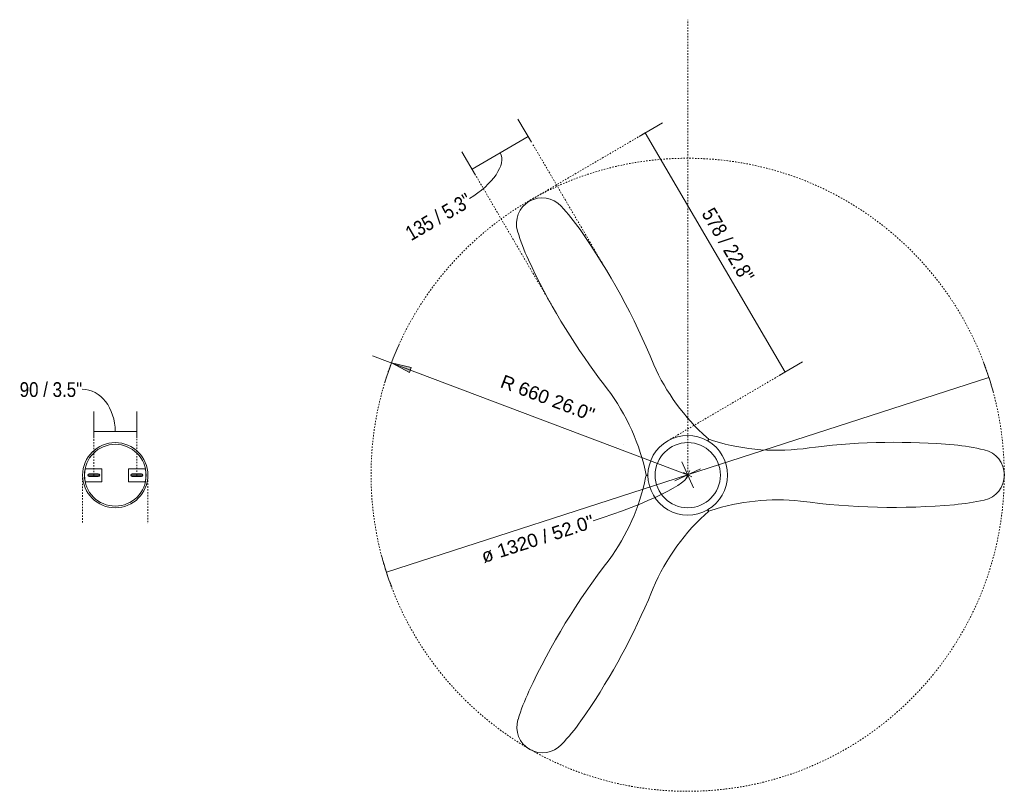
# Model space of a CAD drawing. Header units: millimetres. Extents: x 5694 to 11123, y -2941 to 7544.
# Tile 3 of 3: x 9070 to 11123, y 5935 to 7544. Entities that reach past the tile are written whole.
import ezdxf

# ---------------------------------------------------------------- set-up
doc = ezdxf.new("R2010")
doc.units = ezdxf.units.MM
doc.linetypes.add('Dash', pattern=[6, 3, -3])
doc.linetypes.add('Punto', pattern=[4.7625, 0, -4.7625])
doc.layers.add('A-ANNO-DIMS', color=7, linetype='Dash', lineweight=9, true_color=0xd2d2d2)
for name, color, linetype, lineweight in [('A-ANNO-DIMS-14', 7, 'Continuous', 9), ('A-DETL-GENF', 7, 'Continuous', 9), ('E-LITE-EQPM', 7, 'Continuous', 20)]:
    doc.layers.add(name, color=color, linetype=linetype, lineweight=lineweight)
doc.layers.add('NPLT', color=7, linetype='Punto', lineweight=9, true_color=0xffffff, plot=False)
doc.styles.add('Arial', font='arial.ttf', dxfattribs={"height": 28})
doc.styles.add('Arial Narrow', font='ARIALN.TTF', dxfattribs={"height": 30.8})
doc.dimstyles.new('Diameter_-_3mm_Arial', dxfattribs={"dimscale": 304.8, "dimtxt": 28.567263, "dimasz": 0, "dimexe": 0.110236, "dimexo": 0, "dimgap": 0.068898, "dimtad": 1, "dimjust": 3, "dimdec": 0, "dimzin": 0, "dimdsep": 46, "dimtxsty": 'Arial', "dimblk1": 'NONE', "dimblk2": 'NONE', "dimsah": 1, "dimcen": 0.09, "dimadec": 0, "dimazin": 0, "dimtfac": 1, "dimtdec": 4, "dimtix": 1, "dimtmove": 0, "dimatfit": 2, "dimfxl": 1, "dimtvp": 1, "dimtolj": 1, "dimtzin": 0, "dimarcsym": 2})
doc.dimstyles.new('FARO_-_2_2mm_Arial_Narrow_mm_Inch_Right', dxfattribs={"dimscale": 304.8, "dimtxt": 31.521674, "dimasz": 0, "dimexe": 0.137795, "dimexo": 0.0625, "dimgap": 0.022966, "dimtad": 1, "dimdec": 0, "dimzin": 0, "dimdsep": 46, "dimtxsty": 'Arial Narrow', "dimblk1": 'NONE', "dimblk2": 'NONE', "dimsah": 1, "dimcen": 0.09, "dimadec": 0, "dimazin": 0, "dimtfac": 1, "dimtdec": 4, "dimtix": 1, "dimtmove": 1, "dimatfit": 3, "dimfxl": 0.045932, "dimfxlon": 1, "dimtvp": 1, "dimtolj": 1, "dimtzin": 0, "dimarcsym": 2})
doc.dimstyles.new('FARO_-_2_2mm_Arial_Narrow_mm_Inch_Right_1', dxfattribs={"dimscale": 304.8, "dimtxt": 31.521674, "dimasz": 0, "dimexe": 0.137795, "dimexo": 0.0625, "dimgap": 0.022966, "dimtad": 1, "dimdec": 0, "dimzin": 0, "dimdsep": 46, "dimtxsty": 'Arial Narrow', "dimblk1": 'NONE', "dimblk2": 'NONE', "dimsah": 1, "dimcen": 0.09, "dimadec": 0, "dimazin": 0, "dimtfac": 1, "dimtdec": 4, "dimtix": 1, "dimtmove": 0, "dimatfit": 3, "dimfxl": 0.045932, "dimfxlon": 1, "dimtvp": 1, "dimtolj": 1, "dimtzin": 0, "dimarcsym": 2})
doc.dimstyles.new('Radial_-_3mm_Arial', dxfattribs={"dimscale": 304.8, "dimtxt": 28.567263, "dimasz": 0.137795, "dimexe": 0.137795, "dimexo": 0, "dimgap": 0.080381, "dimtad": 1, "dimjust": 3, "dimdec": 0, "dimzin": 0, "dimdsep": 46, "dimtxsty": 'Arial', "dimsah": 1, "dimcen": 0.09, "dimdle": 0.137795, "dimadec": 0, "dimazin": 0, "dimtfac": 1, "dimtdec": 4, "dimtix": 1, "dimtmove": 0, "dimatfit": 2, "dimfxl": 1, "dimtvp": 1, "dimtfill": 1, "dimtolj": 1, "dimtzin": 0, "dimarcsym": 2})

# ---------------------------------------------------------------- blocks, each defined once
blk = doc.blocks.new('DIMBLOCK11-Planta_PDF Fixing Holes')
at = {"layer": 'A-ANNO-DIMS-14', "color": 251, "true_color": 0x5b5b5b}
for p, q in [((9224.2, 6671.1), (9224.2, 6727.1)), ((9314.2, 6671.1), (9314.2, 6727.1)), ((9224.2, 6685.1), (9314.2, 6685.1)), ((9224.2, 6685.1), (9224.2, 6671.1)), ((9314.2, 6685.1), (9314.2, 6671.1))]:
    blk.add_line(p, q, dxfattribs=at)
blk.add_ellipse((9200.5, 6685.1), major_axis=(0, 88.3), ratio=0.777405, start_param=4.712389, end_param=6.283185, dxfattribs=at)
at = {"layer": 'A-ANNO-DIMS-14', "color": 0, "insert": (9069.9, 6788.1), "char_height": 30.8, "width": 156.708, "attachment_point": 1, "line_spacing_factor": 0.974696, "style": 'Arial Narrow'}
blk.add_mtext('90 / 3.5"', dxfattribs=at)
blk = doc.blocks.new('_None')
blk = doc.blocks.new('DIMBLOCK12-Planta_PDF')
at = {"layer": 'A-ANNO-DIMS-14', "color": 8, "true_color": 0x787878}
for p, q in [((10462.5, 6595), (11090.5, 6797.9)), ((10462.5, 6595), (9834.5, 6392)), ((10453.7, 6599.5), (10471.3, 6590.4)), ((10458, 6586.1), (10467, 6603.8))]:
    blk.add_line(p, q, dxfattribs=at)
for start, end in [(14.9903, 20.8241), (194.9903, 200.8241)]:
    blk.add_arc((10462.5, 6595), 660, start, end, dxfattribs=at)
blk.add_ellipse((10255.8, 6528.2), major_axis=(206.7, 66.8), ratio=0.142973, start_param=4.712389, end_param=6.283185, dxfattribs=at)
at = {"layer": 'A-ANNO-DIMS-14', "color": 0, "insert": (10029.3, 6437.4), "char_height": 28, "width": 292.177, "attachment_point": 1, "rotation": 17.9072, "line_spacing_factor": 0.941778, "style": 'Arial'}
blk.add_mtext('ø 1320 / 52.0"', dxfattribs=at)
blk = doc.blocks.new('DIMBLOCK13-Planta_PDF')
at = {"layer": 'A-ANNO-DIMS-14'}
blk.add_hatch(color=256, dxfattribs=at).paths.add_polyline_path([(9845.1, 6828.1), (9882.4, 6808.1), (9886.3, 6818.4)])
for p, q in [((10462.5, 6595), (9805.8, 6842.9)), ((9845.1, 6828.1), (9882.4, 6808.1)), ((9886.3, 6818.4), (9845.1, 6828.1)), ((9882.4, 6808.1), (9886.3, 6818.4)), ((10450.3, 6622), (10474.7, 6567.9)), ((10435.5, 6582.7), (10489.6, 6607.2))]:
    blk.add_line(p, q, dxfattribs=at)
blk.add_arc((10462.5, 6595), 660, 155.6687, 162.9609, dxfattribs=at)
at = {"layer": 'A-ANNO-DIMS-14', "color": 0, "insert": (10079.7, 6804.5), "char_height": 28, "width": 245.239, "attachment_point": 1, "rotation": 339.3148, "line_spacing_factor": 0.941778, "style": 'Arial', "bg_fill": 3, "box_fill_scale": 1.25, "bg_fill_color": 256, "bg_fill_true_color": 13158600, "bg_fill_transparency": 0}
blk.add_mtext('R 660 26.0"', dxfattribs=at)
blk = doc.blocks.new('DIMBLOCK14-Planta_PDF')
at = {"layer": 'A-ANNO-DIMS-14', "color": 251, "true_color": 0x5b5b5b}
for p, q in [((10361.8, 7300.7), (10410.1, 7329)), ((10373.9, 7307.8), (10361.8, 7300.7)), ((10665.7, 6809), (10373.9, 7307.8)), ((10653.6, 6801.9), (10702, 6830.2)), ((10665.7, 6809), (10653.6, 6801.9))]:
    blk.add_line(p, q, dxfattribs=at)
at = {"layer": 'A-ANNO-DIMS-14', "color": 0, "insert": (10517.4, 7155.2), "char_height": 30.8, "width": 203.54, "attachment_point": 1, "rotation": 300.3347, "line_spacing_factor": 0.974696, "style": 'Arial Narrow'}
blk.add_mtext('578 / 22.8"', dxfattribs=at)
blk = doc.blocks.new('DIMBLOCK15-Planta_PDF')
at = {"layer": 'A-ANNO-DIMS-14', "color": 251, "true_color": 0x5b5b5b}
for p, q in [((10137.1, 7288.4), (10108.8, 7336.7)), ((10130, 7300.5), (10013.2, 7232.1)), ((10130, 7300.5), (10137.1, 7288.4)), ((10020.2, 7220), (9991.9, 7268.3)), ((10013.2, 7232.1), (10020.2, 7220))]:
    blk.add_line(p, q, dxfattribs=at)
blk.add_ellipse((9982.5, 7214.1), major_axis=(89.1, 52.1), ratio=0.479098, start_param=4.712389, end_param=6.283185, dxfattribs=at)
at = {"layer": 'A-ANNO-DIMS-14', "color": 0, "insert": (9870.4, 7108.4), "char_height": 30.8, "width": 180.124, "attachment_point": 1, "rotation": 30.3347, "line_spacing_factor": 0.974696, "style": 'Arial Narrow'}
blk.add_mtext('135 / 5.3"', dxfattribs=at)

msp = doc.modelspace()

# ---------------------------------------------------------------- hatches: boundary and pattern name
at = {"layer": 'A-DETL-GENF', "true_color": 0xc0c0c0}
h = msp.add_hatch(color=9, dxfattribs=at)
h.paths.add_polyline_path([(9227.8, 6591.1), (9234.4, 6591.2), (9235.2, 6591.5), (9235.8, 6592), (9236.3, 6592.6), (9236.6, 6593.8), (9236.7, 6594.1), (9236.3, 6595.4), (9236.3, 6595.6), (9235.8, 6596.2), (9235.2, 6596.7), (9233.9, 6597.1), (9233.7, 6597.1), (9213.9, 6597), (9213.2, 6596.7), (9212.5, 6596.2), (9212.1, 6595.6), (9211.8, 6594.9), (9211.7, 6593.8), (9211.8, 6593.3), (9212.1, 6592.6), (9212.5, 6592), (9213.2, 6591.5), (9213.9, 6591.2), (9215.8, 6591.1)])
h.paths.add_polyline_path([(9323.7, 6591.1), (9324.4, 6591.2), (9325.2, 6591.5), (9325.8, 6592), (9326.3, 6592.6), (9326.6, 6593.8), (9326.7, 6594.1), (9326.6, 6594.9), (9326.3, 6595.6), (9325.8, 6596.2), (9325.2, 6596.7), (9324.2, 6597), (9323.7, 6597.1), (9303.9, 6597), (9303.1, 6596.7), (9302.5, 6596.2), (9302.1, 6595.6), (9301.8, 6594.9), (9301.7, 6593.8), (9301.8, 6593.3), (9302.1, 6592.6), (9302.5, 6592), (9303.2, 6591.5), (9303.9, 6591.2), (9304.7, 6591.1), (9312.2, 6591.1)])

# ---------------------------------------------------------------- linework, layer by layer
at = {"layer": 'A-ANNO-DIMS'}
for p, q in [((10462.8, 6595), (10462.8, 7544)), ((10129.2, 7164.6), (10370.9, 7306)), ((10296.1, 7016.6), (10139.6, 7284.2)), ((10177.9, 6950.5), (10021.4, 7218)), ((10420.9, 6665.8), (10662.6, 6807.2)), ((9224.2, 6594.1), (9224.2, 6669)), ((9314.2, 6595), (9314.2, 6669)), ((9201.2, 6594.3), (9201.2, 6492.7)), ((9337.2, 6595), (9337.2, 6492.7))]:
    msp.add_line(p, q, dxfattribs=at)
msp.add_circle((10462.5, 6595), 660, dxfattribs=at)
at = {"layer": 'E-LITE-EQPM'}
for p, q in [((10279, 6795.1), (10287.1, 6784.5)), ((10506.1, 6669.7), (10502.8, 6672.5)), ((10504.1, 6666.1), (10506.1, 6669.7)), ((10506.5, 6669.3), (10504.5, 6665.9)), ((10516.5, 6665.9), (10506.5, 6669.3)), ((10728.8, 6652.8), (10715.6, 6651.1)), ((9241.4, 6607.6), (9206.6, 6607.6)), ((9236.7, 6594.1), (9211.7, 6594.1)), ((9233.7, 6597.1), (9214.7, 6597.1)), ((9214.7, 6591.1), (9233.7, 6591.1)), ((9224.2, 6590.9), (9224.2, 6597.1)), ((9241.4, 6580.6), (9241.4, 6607.6)), ((9331.7, 6607.6), (9296.9, 6607.6)), ((9296.9, 6607.6), (9296.9, 6580.6)), ((9301.7, 6594.1), (9326.7, 6594.1)), ((9323.7, 6597.1), (9304.7, 6597.1)), ((9304.7, 6591.1), (9323.7, 6591.1)), ((9314.2, 6590.9), (9314.2, 6597.1)), ((10373.9, 6604.7), (10375.9, 6594.3)), ((10375.8, 6593.8), (10374.9, 6589.5)), ((10379.8, 6593.8), (10375.8, 6593.8)), ((10375.9, 6594.3), (10379.8, 6594.3)), ((9206.6, 6580.6), (9241.4, 6580.6)), ((9296.9, 6580.6), (9331.7, 6580.6)), ((10498.1, 6511.8), (10506.1, 6518.7)), ((10506.1, 6518.7), (10504.1, 6522.1)), ((10504.6, 6522.4), (10506.6, 6518.9)), ((10506.6, 6518.9), (10510.7, 6520.3)), ((10380.6, 6334.4), (10385.8, 6346.7))]:
    msp.add_line(p, q, dxfattribs=at)
for centre, radius, start, end in [((10159.3, 7118.9), 53.7, 42.8642, 197.1358), ((9870.3, 6850.7), 447.9, 34.7783, 42.8642), ((10510.1, 7220.1), 418.8, 196.2284, 204.961), ((9061.3, 6280.8), 1437.5, 22.2266, 35.0409), ((11396.9, 7632.9), 1396.9, 204.961, 216.8494), ((10796.6, 7003.1), 442.3, 203.8061, 228.37), ((9935.1, 6503.8), 450.2, 12.946, 38.574), ((10462.8, 6594.1), 83, 60.1974, 120), ((9269.2, 6594.1), 68, 0, 180), ((9269.2, 6594.1), 64.4, 0, 180), ((10462.8, 6594.1), 83, 120, 179.8578), ((10462.8, 6594.1), 68, 0, 180), ((10462.8, 6594.1), 83, 0, 59.8578), ((10648.5, 7096.3), 450.2, 252.946, 278.574), ((10895.4, 5265.8), 1396.9, 84.961, 96.8494), ((10981.3, 6240.1), 418.8, 76.2284, 84.961), ((11069.1, 6594.6), 53.7, 282.8642, 77.1358), ((9269.2, 6594.1), 68, 180, 0), ((9269.2, 6594.1), 64.4, 180, 360), ((9269.2, 6594.1), 64, 167.8227, 192.1773), ((9214.7, 6594.1), 3, 90, 270), ((9233.7, 6594.1), 3, 270, 90), ((9304.7, 6594.1), 3, 90, 270), ((9323.7, 6594.1), 3, 270, 90), ((9269.2, 6594.1), 64, 347.8227, 12.1773), ((9941.7, 6678.7), 442.3, 323.8061, 348.37), ((10462.8, 6594.1), 83, 180.1974, 240), ((10462.8, 6594.1), 68, 180, 0), ((10462.8, 6594.1), 83, 300.1974, 360), ((10650.1, 6100.5), 442.3, 83.8061, 108.37), ((10892.3, 7964.5), 1437.5, 262.2266, 275.0409), ((10981.3, 6979), 447.9, 274.7783, 282.8642), ((10804.9, 6182.2), 450.2, 132.946, 158.574), ((10462.8, 6594.1), 83, 240, 299.8578), ((11434.9, 5537), 1437.5, 142.2266, 155.0409), ((9096.2, 6883.6), 1396.9, 324.961, 336.8494), ((10536.9, 5952.7), 447.9, 154.7783, 162.8642), ((10160.1, 6068.8), 53.7, 162.8642, 317.1358), ((9897, 6322.1), 418.8, 316.2284, 324.961)]:
    msp.add_arc(centre, radius, start, end, dxfattribs=at)
at = {"layer": 'NPLT'}
msp.add_line((10328.7, 6658.6), (10324.8, 6658.6), dxfattribs=at)

# ---------------------------------------------------------------- dimensions: what is measured, and where the dimension line sits
at = {"layer": 'A-ANNO-DIMS', "color": 251, "linetype": 'Continuous', "true_color": 0x5b5b5b}
dim = msp.add_linear_dim(base=(10013.2, 7232.1), p1=(10137.1, 7288.4), p2=(10020.2, 7220), angle=30.3347, dimstyle='FARO_-_2_2mm_Arial_Narrow_mm_Inch_Right', override={"dimpost": '<>', "dimfxl": 135.431186}, dxfattribs=at)
dim.commit()
dim.dimension.update_dxf_attribs({"geometry": 'DIMBLOCK15-Planta_PDF', "text_midpoint": (9958.6, 7136.2), "dimtype": 160, "text_rotation": 30.3347})
at = {"layer": 'A-ANNO-DIMS', "color": 8, "linetype": 'Continuous', "true_color": 0x787878}
dim = msp.add_diameter_dim_2p(p1=(11090.5, 6797.9), p2=(9834.5, 6392), dimstyle='Diameter_-_3mm_Arial', override={"dimpost": 'ø<>'}, dxfattribs=at)
dim.commit()
dim.dimension.update_dxf_attribs({"geometry": 'DIMBLOCK12-Planta_PDF', "text_midpoint": (10450.5, 6632.2)})
at = {"layer": 'A-ANNO-DIMS', "color": 251, "linetype": 'Continuous', "true_color": 0x5b5b5b}
dim = msp.add_linear_dim(base=(9314.2, 6685.1), p1=(9224.2, 6671.1), p2=(9314.2, 6671.1), dimstyle='FARO_-_2_2mm_Arial_Narrow_mm_Inch_Right', override={"dimpost": '<>', "dimfxl": 90}, dxfattribs=at)
dim.commit()
dim.dimension.update_dxf_attribs({"geometry": 'DIMBLOCK11-Planta_PDF Fixing Holes', "text_midpoint": (9148.3, 6767.6), "dimtype": 160})

# ---------------------------------------------------------------- next in the draw order: dimensions: what is measured, and where the dimension line sits
at = {"layer": 'A-ANNO-DIMS', "color": 7, "linetype": 'Continuous'}
dim = msp.add_radius_dim(center=(10462.5, 6595), mpoint=(9845.1, 6828.1), dimstyle='Radial_-_3mm_Arial', override={"dimpost": 'R<>'}, dxfattribs=at)
dim.commit()
dim.dimension.update_dxf_attribs({"geometry": 'DIMBLOCK13-Planta_PDF', "text_midpoint": (10188.4, 6743.8)})

# ---------------------------------------------------------------- next in the draw order: dimensions: what is measured, and where the dimension line sits
at = {"layer": 'A-ANNO-DIMS', "color": 251, "linetype": 'Continuous', "true_color": 0x5b5b5b}
dim = msp.add_linear_dim(base=(10373.9, 7307.8), p1=(10653.6, 6801.9), p2=(10361.8, 7300.7), angle=300.3347, dimstyle='FARO_-_2_2mm_Arial_Narrow_mm_Inch_Right_1', override={"dimpost": '<>', "dimfxl": 577.884117}, dxfattribs=at)
dim.commit()
dim.dimension.update_dxf_attribs({"geometry": 'DIMBLOCK14-Planta_PDF', "text_midpoint": (10543, 7072)})

doc.saveas('drawing.dxf')
